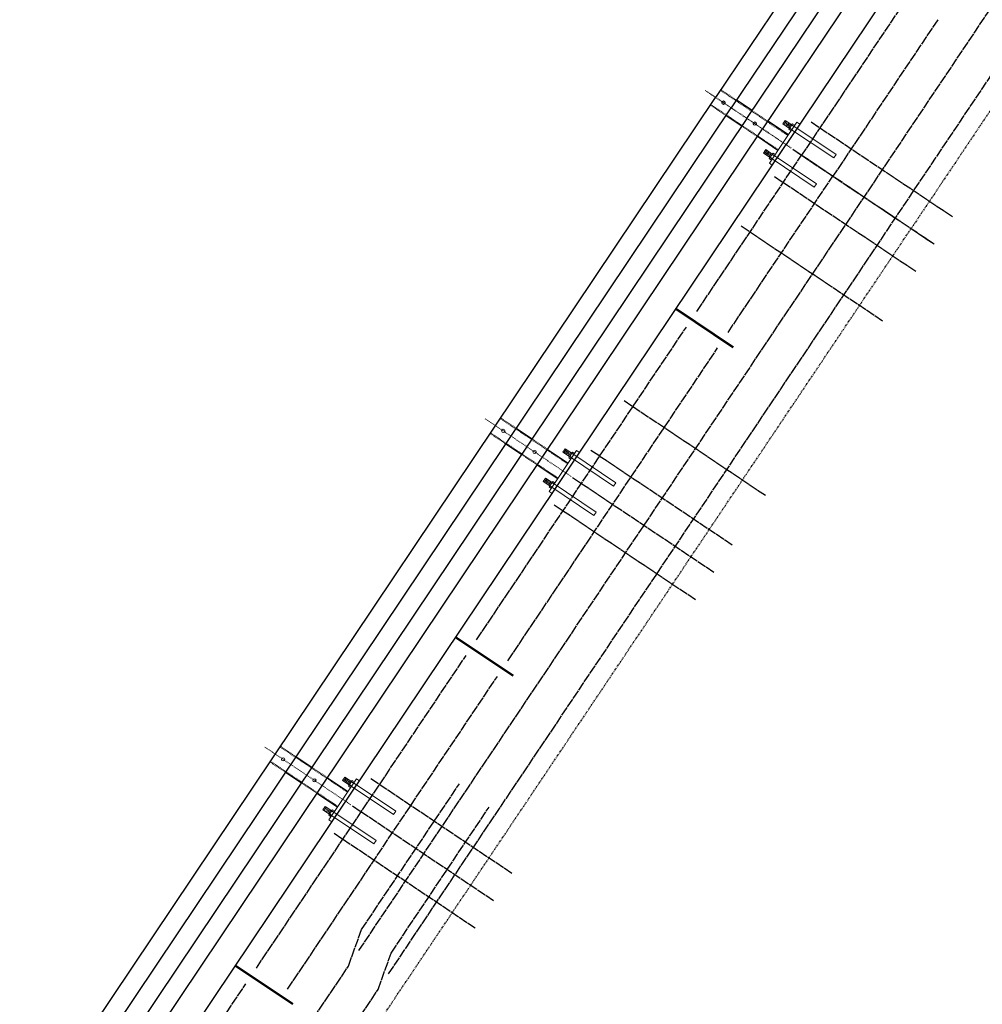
# Model space of a CAD drawing. Header units: inches. Extents: x 26090020 to 26091405, y 7484395 to 7485569.
# Tile 14 of 26: x 26090592 to 26090746, y 7484599 to 7484756. Entities that reach past the tile are written whole.
import ezdxf

# ---------------------------------------------------------------- set-up
doc = ezdxf.new("R2010")
doc.units = ezdxf.units.IN
doc.header["$MEASUREMENT"] = 0
for name, pattern in [('bcenterline', [0.5, 0.375, -0.03125, 0.0625, -0.03125]), ('bconstruction', [0.46875, 0.25, -0.03125, 0.0625, -0.03125, 0.0625, -0.03125]), ('bhiddenpr', [0.1875, 0.125, -0.0625]), ('brebarpr', [1.5625, 1.5, -0.0625]), ('DGN Style 2', [0.017105, 0.010263, -0.006842]), ('DGN Style 3', [25.340844, 18.100603, -7.240241]), ('DGN Style 7', [0.034211, 0.015395, -0.006842, 0.005132, -0.006842])]:
    doc.linetypes.add(name, pattern=pattern)
for name, color, linetype in [('BR_P_Rail_Centerline', 2, 'bcenterline'), ('BR_P_Rail_Hidden', 230, 'bhiddenpr'), ('BR_P_Rail_Object', 230, 'Continuous'), ('BR_P_Rail_Reinforcing', 30, 'brebarpr'), ('BR_P_Slab_Const_Joint', 5, 'bconstruction')]:
    doc.layers.add(name, color=color, linetype=linetype)

msp = doc.modelspace()

# ---------------------------------------------------------------- linework, layer by layer
at = {"layer": 'BR_P_Rail_Centerline', "linetype": 'DGN Style 7', "lineweight": 0}
for p, q in [((26090715.1, 7484735.16), (26090701.39, 7484744.35)), ((26090715.11, 7484735.18), (26090701.41, 7484744.37)), ((26090680.02, 7484682.86), (26090666.32, 7484692.05)), ((26090644.93, 7484630.53), (26090631.23, 7484639.72))]:
    msp.add_line(p, q, dxfattribs=at)
at = {"layer": 'BR_P_Rail_Hidden', "color": 1, "linetype": 'DGN Style 2', "lineweight": 0}
for p, q in [((26090714.56, 7484737.17), (26090703.82, 7484744.38)), ((26090706.38, 7484742.81), (26090703.89, 7484744.48)), ((26090704.72, 7484740.34), (26090702.23, 7484742.01)), ((26090713.05, 7484734.91), (26090702.3, 7484742.12)), ((26090711.37, 7484739.47), (26090708.87, 7484741.14)), ((26090709.71, 7484737), (26090707.21, 7484738.67)), ((26090679.48, 7484684.86), (26090668.74, 7484692.07)), ((26090671.3, 7484690.51), (26090668.81, 7484692.18)), ((26090669.63, 7484688.01), (26090667.14, 7484689.69)), ((26090677.96, 7484682.59), (26090667.21, 7484689.79)), ((26090676.29, 7484687.16), (26090673.8, 7484688.84)), ((26090674.62, 7484684.67), (26090672.12, 7484686.34)), ((26090636.21, 7484638.18), (26090633.72, 7484639.85)), ((26090644.39, 7484632.54), (26090633.65, 7484639.75)), ((26090634.54, 7484635.69), (26090632.05, 7484637.36)), ((26090642.87, 7484630.27), (26090632.12, 7484637.47)), ((26090641.2, 7484634.84), (26090638.71, 7484636.51)), ((26090639.53, 7484632.35), (26090637.03, 7484634.02))]:
    msp.add_line(p, q, dxfattribs=at)
at = {"layer": 'BR_P_Rail_Hidden', "color": 1, "linetype": 'DGN Style 3', "lineweight": 13}
for p, q in [((26090715.21, 7484738.87), (26090722.25, 7484734.15)), ((26090714.84, 7484738.32), (26090721.88, 7484733.6)), ((26090712.09, 7484734.21), (26090719.12, 7484729.49)), ((26090722.25, 7484734.15), (26090721.88, 7484733.6)), ((26090711.72, 7484733.67), (26090718.76, 7484728.95)), ((26090718.76, 7484728.95), (26090719.12, 7484729.49)), ((26090679.76, 7484686.02), (26090686.8, 7484681.3)), ((26090680.13, 7484686.56), (26090687.17, 7484681.84)), ((26090676.63, 7484681.35), (26090683.67, 7484676.63)), ((26090677, 7484681.89), (26090684.03, 7484677.17)), ((26090686.8, 7484681.3), (26090687.17, 7484681.84)), ((26090683.67, 7484676.63), (26090684.03, 7484677.17)), ((26090644.67, 7484633.69), (26090651.71, 7484628.98)), ((26090645.04, 7484634.24), (26090652.08, 7484629.52)), ((26090641.54, 7484629.02), (26090648.58, 7484624.3)), ((26090641.91, 7484629.57), (26090648.94, 7484624.85)), ((26090651.71, 7484628.98), (26090652.08, 7484629.52)), ((26090648.58, 7484624.3), (26090648.94, 7484624.85))]:
    msp.add_line(p, q, dxfattribs=at)
at = {"layer": 'BR_P_Rail_Object'}
for p, q in [((26090919.16, 7485065.48), (26090703.06, 7484743.25)), ((26090921.66, 7485063.81), (26090705.55, 7484741.58)), ((26090708.04, 7484739.9), (26090924.15, 7485062.14)), ((26090926.64, 7485060.47), (26090710.54, 7484738.23)), ((26090931.49, 7485059.62), (26090714.27, 7484735.73)), ((26090486.96, 7484421.01), (26090703.06, 7484743.25)), ((26090489.45, 7484419.34), (26090705.55, 7484741.58)), ((26090708.04, 7484739.9), (26090491.94, 7484417.67)), ((26090494.43, 7484416), (26090710.54, 7484738.23)), ((26090497.06, 7484411.83), (26090714.27, 7484735.73))]:
    msp.add_line(p, q, dxfattribs=at)
at = {"layer": 'BR_P_Rail_Object', "color": 5, "linetype": 'Continuous', "lineweight": 30}
for p, q in [((26090708.87, 7484741.14), (26090706.38, 7484742.81)), ((26090707.21, 7484738.67), (26090704.72, 7484740.34)), ((26090714.64, 7484737.28), (26090711.37, 7484739.47)), ((26090712.98, 7484734.8), (26090709.71, 7484737)), ((26090671.3, 7484690.51), (26090673.8, 7484688.84)), ((26090672.12, 7484686.34), (26090669.63, 7484688.01)), ((26090676.29, 7484687.16), (26090679.56, 7484684.97)), ((26090677.89, 7484682.48), (26090674.62, 7484684.67)), ((26090636.21, 7484638.18), (26090638.71, 7484636.51)), ((26090637.03, 7484634.02), (26090634.54, 7484635.69)), ((26090641.2, 7484634.84), (26090644.47, 7484632.65)), ((26090642.8, 7484630.16), (26090639.53, 7484632.35))]:
    msp.add_line(p, q, dxfattribs=at)
at = {"layer": 'BR_P_Rail_Object', "color": 151, "lineweight": 13}
for p, q in [((26090714.15, 7484739.58), (26090713.78, 7484739.04)), ((26090713.78, 7484739.04), (26090714.84, 7484738.32)), ((26090714.29, 7484739.41), (26090714, 7484738.97)), ((26090714.15, 7484739.58), (26090715.21, 7484738.87)), ((26090714.42, 7484739.22), (26090714.22, 7484738.92)), ((26090714.64, 7484739.17), (26090714.35, 7484738.74)), ((26090714.77, 7484738.98), (26090714.57, 7484738.68)), ((26090714.99, 7484738.93), (26090714.7, 7484738.5)), ((26090715.33, 7484739.04), (26090714.73, 7484738.15)), ((26090715.18, 7484738.82), (26090715.52, 7484738.59)), ((26090715.33, 7484739.04), (26090715.67, 7484738.82)), ((26090714.73, 7484738.15), (26090715.07, 7484737.92)), ((26090714.88, 7484738.37), (26090715.22, 7484738.14)), ((26090710.66, 7484734.38), (26090711.03, 7484734.93)), ((26090710.66, 7484734.38), (26090711.72, 7484733.67)), ((26090710.88, 7484734.32), (26090711.16, 7484734.75)), ((26090711.03, 7484734.93), (26090712.09, 7484734.21)), ((26090711.1, 7484734.27), (26090711.3, 7484734.57)), ((26090711.23, 7484734.08), (26090711.52, 7484734.51)), ((26090711.45, 7484734.03), (26090711.65, 7484734.33)), ((26090711.58, 7484733.84), (26090711.87, 7484734.28)), ((26090711.6, 7484733.49), (26090712.2, 7484734.39)), ((26090712.05, 7484734.17), (26090712.39, 7484733.94)), ((26090712.2, 7484734.39), (26090712.55, 7484734.16)), ((26090711.6, 7484733.49), (26090711.94, 7484733.27)), ((26090711.75, 7484733.72), (26090712.09, 7484733.49)), ((26090678.7, 7484686.73), (26090679.07, 7484687.27)), ((26090678.92, 7484686.67), (26090679.21, 7484687.1)), ((26090679.07, 7484687.27), (26090680.13, 7484686.56)), ((26090679.14, 7484686.61), (26090679.34, 7484686.91)), ((26090678.7, 7484686.73), (26090679.76, 7484686.02)), ((26090679.27, 7484686.43), (26090679.56, 7484686.86)), ((26090679.49, 7484686.38), (26090679.69, 7484686.68)), ((26090679.63, 7484686.19), (26090679.92, 7484686.62)), ((26090679.65, 7484685.84), (26090680.25, 7484686.74)), ((26090679.65, 7484685.84), (26090679.99, 7484685.61)), ((26090679.8, 7484686.07), (26090680.14, 7484685.84)), ((26090680.1, 7484686.51), (26090680.44, 7484686.29)), ((26090680.25, 7484686.74), (26090680.59, 7484686.51)), ((26090675.57, 7484682.06), (26090675.94, 7484682.6)), ((26090675.79, 7484682), (26090676.08, 7484682.43)), ((26090675.94, 7484682.6), (26090677, 7484681.89)), ((26090676.01, 7484681.94), (26090676.21, 7484682.24)), ((26090675.57, 7484682.06), (26090676.63, 7484681.35)), ((26090676.14, 7484681.76), (26090676.43, 7484682.19)), ((26090676.36, 7484681.71), (26090676.56, 7484682)), ((26090676.49, 7484681.52), (26090676.78, 7484681.95)), ((26090676.51, 7484681.17), (26090677.11, 7484682.07)), ((26090676.51, 7484681.17), (26090676.85, 7484680.94)), ((26090676.66, 7484681.39), (26090677, 7484681.17)), ((26090676.96, 7484681.84), (26090677.31, 7484681.61)), ((26090677.11, 7484682.07), (26090677.46, 7484681.84)), ((26090643.61, 7484634.41), (26090643.98, 7484634.95)), ((26090643.61, 7484634.41), (26090644.67, 7484633.69)), ((26090643.83, 7484634.34), (26090644.12, 7484634.78)), ((26090643.98, 7484634.95), (26090645.04, 7484634.24)), ((26090644.05, 7484634.29), (26090644.25, 7484634.59)), ((26090644.18, 7484634.11), (26090644.47, 7484634.54)), ((26090644.4, 7484634.05), (26090644.6, 7484634.35)), ((26090644.54, 7484633.87), (26090644.83, 7484634.3)), ((26090644.56, 7484633.52), (26090645.16, 7484634.41)), ((26090644.71, 7484633.74), (26090645.05, 7484633.51)), ((26090645.01, 7484634.19), (26090645.35, 7484633.96)), ((26090645.16, 7484634.41), (26090645.5, 7484634.19)), ((26090644.56, 7484633.52), (26090644.9, 7484633.29)), ((26090640.48, 7484629.73), (26090640.85, 7484630.28)), ((26090640.48, 7484629.73), (26090641.54, 7484629.02)), ((26090640.7, 7484629.67), (26090640.99, 7484630.1)), ((26090640.85, 7484630.28), (26090641.91, 7484629.57)), ((26090640.92, 7484629.62), (26090641.12, 7484629.92)), ((26090641.05, 7484629.43), (26090641.34, 7484629.87)), ((26090641.27, 7484629.38), (26090641.47, 7484629.68)), ((26090641.4, 7484629.2), (26090641.69, 7484629.63)), ((26090641.42, 7484628.85), (26090642.02, 7484629.74)), ((26090641.57, 7484629.07), (26090641.92, 7484628.84)), ((26090641.87, 7484629.52), (26090642.22, 7484629.29)), ((26090642.02, 7484629.74), (26090642.37, 7484629.51)), ((26090641.42, 7484628.85), (26090641.77, 7484628.62))]:
    msp.add_line(p, q, dxfattribs=at)
at = {"layer": 'BR_P_Rail_Object', "color": 5, "lineweight": 13}
for p, q in [((26090715.99, 7484739.3), (26090713.81, 7484736.04)), ((26090716.46, 7484738.99), (26090715.99, 7484739.3)), ((26090711.62, 7484732.78), (26090713.81, 7484736.04)), ((26090712.09, 7484732.47), (26090711.62, 7484732.78)), ((26090676.53, 7484680.46), (26090680.91, 7484687)), ((26090681.38, 7484686.68), (26090680.91, 7484687)), ((26090677, 7484680.14), (26090676.53, 7484680.46)), ((26090641.44, 7484628.13), (26090645.82, 7484634.67)), ((26090646.29, 7484634.36), (26090645.82, 7484634.67)), ((26090641.91, 7484627.82), (26090641.44, 7484628.13))]:
    msp.add_line(p, q, dxfattribs=at)
at = {"layer": 'BR_P_Rail_Object', "lineweight": 53}
for p, q in [((26090696.79, 7484709.54), (26090705.87, 7484703.45)), ((26090661.7, 7484657.21), (26090670.78, 7484651.12)), ((26090626.61, 7484604.89), (26090635.69, 7484598.8))]:
    msp.add_line(p, q, dxfattribs=at)
at = {"layer": 'BR_P_Rail_Object', "lineweight": 13}
for centre in [(26090704.3, 7484742.4), (26090704.31, 7484742.42), (26090709.28, 7484739.06), (26090709.3, 7484739.08), (26090669.22, 7484690.1), (26090674.21, 7484686.75), (26090634.13, 7484637.77), (26090639.12, 7484634.43)]:
    msp.add_circle(centre, 0.258, dxfattribs=at)
at = {"layer": 'BR_P_Rail_Reinforcing'}
for p, q in [((26090733.47, 7484758.96), (26090716.76, 7484734.06)), ((26090738.45, 7484755.62), (26090721.75, 7484730.71)), ((26090718.27, 7484739.35), (26090740.86, 7484724.21)), ((26090700.06, 7484709.15), (26090716.76, 7484734.06)), ((26090715.35, 7484734.99), (26090737.94, 7484719.84)), ((26090715.36, 7484735.01), (26090737.95, 7484719.86)), ((26090705.04, 7484705.81), (26090721.75, 7484730.71)), ((26090712.43, 7484730.65), (26090735.02, 7484715.5)), ((26090707.14, 7484722.76), (26090729.73, 7484707.61)), ((26090664.97, 7484656.83), (26090698.39, 7484706.66)), ((26090669.95, 7484653.48), (26090703.37, 7484703.32)), ((26090688.48, 7484694.94), (26090711.07, 7484679.79)), ((26090683.19, 7484687.05), (26090705.78, 7484671.9)), ((26090680.27, 7484682.69), (26090702.86, 7484667.54)), ((26090677.34, 7484678.33), (26090699.93, 7484663.18)), ((26090629.88, 7484604.5), (26090663.3, 7484654.33)), ((26090634.86, 7484601.16), (26090668.28, 7484650.99)), ((26090648.1, 7484634.73), (26090670.69, 7484619.58)), ((26090645.18, 7484630.37), (26090667.77, 7484615.22)), ((26090642.25, 7484626), (26090664.84, 7484610.85)), ((26090594.79, 7484552.18), (26090628.21, 7484602.01))]:
    msp.add_line(p, q, dxfattribs=at)
for points in [[(26090646.21, 7484607.3), (26090780.11, 7484806.97), (26090782.21, 7484812.79), (26090797.81, 7484836.05)], [(26090650.94, 7484603.59), (26090784.85, 7484803.26), (26090786.94, 7484809.08), (26090802.54, 7484832.33)], [(26090510.63, 7484405.14), (26090644.54, 7484604.81), (26090646.63, 7484610.63), (26090662.23, 7484633.88)], [(26090515.36, 7484401.42), (26090649.27, 7484601.09), (26090651.36, 7484606.91), (26090666.96, 7484630.17)]]:
    msp.add_lwpolyline(points, dxfattribs=at)
at = {"layer": 'BR_P_Slab_Const_Joint'}
for p in [(26090951.42, 7485046.26), (26090516.99, 7484398.46)]:
    msp.add_line(p, (26090734.21, 7484722.36), dxfattribs=at)

doc.saveas('drawing.dxf')
